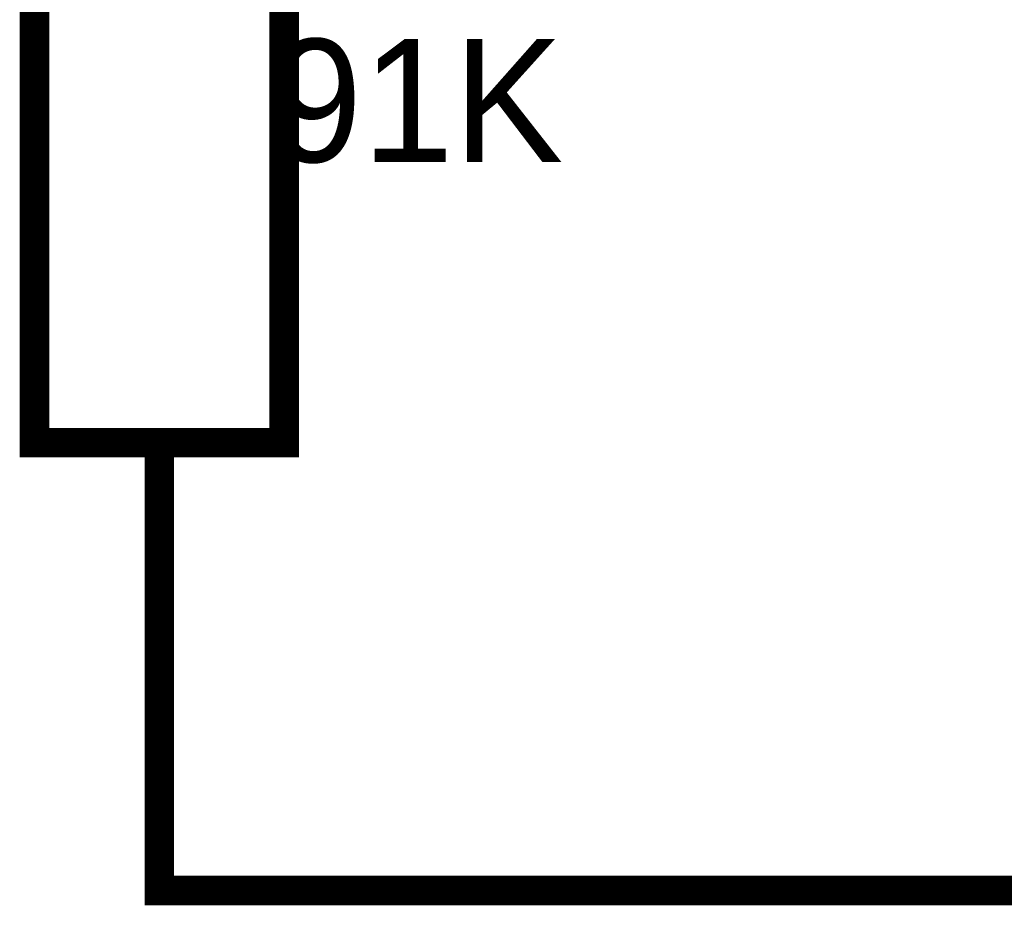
# Model space of a CAD drawing. Header units: inches. Extents: x 0 to 292, y 0 to 193.
# Tile 8 of 256: x 35 to 45, y 30 to 39. Entities that reach past the tile are written whole.
import ezdxf

# ---------------------------------------------------------------- set-up
doc = ezdxf.new("R2010")
doc.units = ezdxf.units.IN
doc.layers.add('Sheet', color=255, linetype='Continuous')

msp = doc.modelspace()

# ---------------------------------------------------------------- linework, layer by layer
at = {"layer": 'Sheet'}
for points in [[(35.324, 42.5101, 0.2997, 0.2997, 0), (37.8569, 42.5101, 0.2997, 0.2997, 0), (37.8569, 34.8891, 0.2997, 0.2997, 0), (35.324, 34.8891, 0.2997, 0.2997, 0), (35.324, 42.5101, 0.2997, 0.2997, 0)], [(35.324, 42.5101, 0.0991, 0.0991, 0), (35.324, 34.8891, 0.0991, 0.0991, 0), (37.8569, 34.8891, 0.0991, 0.0991, 0), (37.8569, 42.5101, 0.0991, 0.0991, 0), (35.324, 42.5101, 0.0991, 0.0991, 0), (35.324, 42.5101, 0.0991, 0.0991, 0)]]:
    msp.add_lwpolyline(points, format="xyseb", close=True, dxfattribs=at)
for points in [[(36.5904, 34.8891, 0.2997, 0.2997, 0), (36.5904, 32.3553, 0.2997, 0.2997, 0)], [(36.5904, 32.3553, 0.2997, 0.2997, 0), (36.5904, 30.3477, 0.2997, 0.2997, 0), (48.3002, 30.3477, 0.2997, 0.2997, 0), (62.6597, 30.3477, 0.2997, 0.2997, 0)]]:
    msp.add_lwpolyline(points, format="xyseb", dxfattribs=at)

# ---------------------------------------------------------------- texts
msp.add_text('91K', height=1.24743, dxfattribs=at).set_placement((37.7205, 37.7348))

doc.saveas('drawing.dxf')
